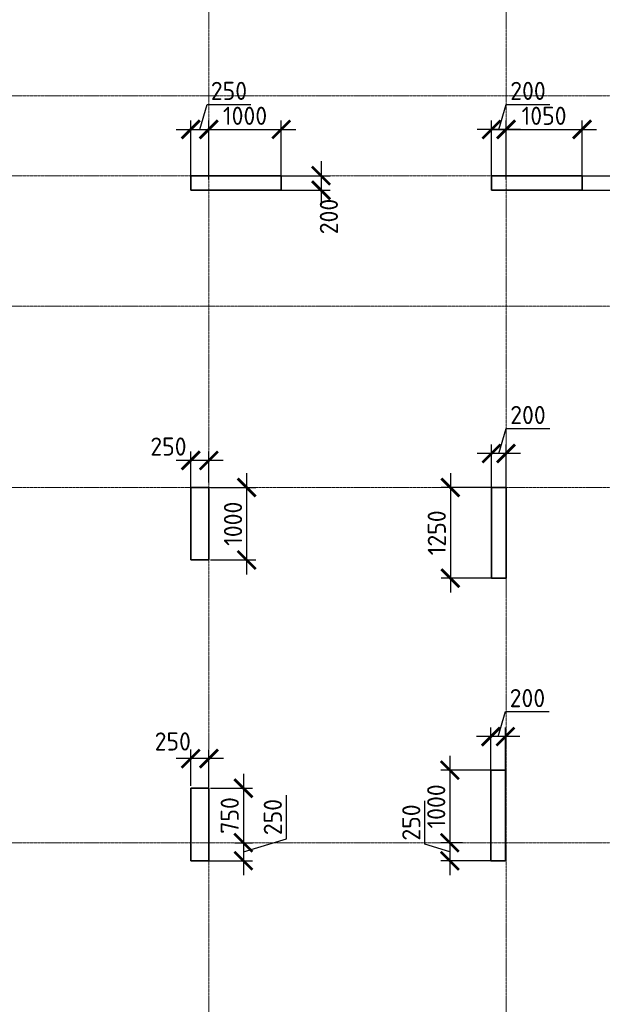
# Model space of a CAD drawing. Header units: millimetres. Extents: x 263826 to 1718326, y -423071 to 70137.
# Tile 97 of 256: x 439699 to 447736, y -183355 to -169773. Entities that reach past the tile are written whole.
import ezdxf

# ---------------------------------------------------------------- set-up
doc = ezdxf.new("R2010")
doc.units = ezdxf.units.MM
doc.linetypes.add('______5', pattern=[1100, 800, -100, 100, -100])
doc.linetypes.add('осевая', pattern=[50.8, 31.75, -6.35, 6.35, -6.35])
doc.layers.add('Колонна_ бетон', color=7, linetype='Continuous', lineweight=50, true_color=0xb4b496)
for name, color, linetype, lineweight in [('Оси', 40, '______5', 18), ('размер', 1, 'Continuous', 25), ('РАЗМЕРЫ', 1, 'Continuous', 9)]:
    doc.layers.add(name, color=color, linetype=linetype, lineweight=lineweight)
doc.styles.add('GOST-2.304_Type-B', font='GOST_Common.ttf')
doc.dimstyles.new('СПДС', dxfattribs={"dimscale": 100, "dimtxt": 2.5, "dimasz": 2.5, "dimexe": 1.25, "dimexo": 0, "dimtad": 1, "dimdec": 0, "dimtxsty": 'GOST-2.304_Type-B', "dimblk": 'ARCHTICK', "dimcen": 2.5, "dimdle": 2, "dimadec": 0, "dimazin": 2, "dimtfac": 0.75, "dimtdec": 0, "dimtmove": 1, "dimatfit": 3, "dimfxl": 1, "dimtolj": 1, "dimarcsym": 1})

# ---------------------------------------------------------------- blocks, each defined once
blk = doc.blocks.new('_ArchTick')
at = {"color": 0, "linetype": 'ByBlock', "const_width": 0.15}
blk.add_lwpolyline([(-0.5, -0.5), (0.5, 0.5)], dxfattribs=at)
blk = doc.blocks.new('*D638')
at = {"layer": 'DEFPOINTS', "color": 0, "lineweight": 0, "transparency": 16777216}
for p in [(442308, -171287), (442058, -171976), (442308, -171976)]:
    blk.add_point(p, dxfattribs=at)
at = {"layer": 'РАЗМЕРЫ', "color": 0, "lineweight": -2, "transparency": 16777216}
for p, q in [((442183, -171287), (442286, -170943)), ((442286, -170943), (442886, -170943)), ((442058, -171976), (442058, -171162)), ((442308, -171976), (442308, -171162)), ((441858, -171287), (442508, -171287))]:
    blk.add_line(p, q, dxfattribs=at)
at = {"layer": 'РАЗМЕРЫ', "color": 0, "lineweight": -2, "transparency": 16777216, "xscale": 250, "yscale": 250, "zscale": 250, "rotation": 180}
blk.add_blockref('_ArchTick', (442058, -171287), dxfattribs=at)
at = {"layer": 'РАЗМЕРЫ', "color": 0, "lineweight": -2, "transparency": 16777216, "xscale": 250, "yscale": 250, "zscale": 250}
blk.add_blockref('_ArchTick', (442308, -171287), dxfattribs=at)
at = {"layer": 'РАЗМЕРЫ', "color": 0, "lineweight": 0, "transparency": 16777216, "insert": (442586, -170755), "char_height": 250, "attachment_point": 5, "style": 'GOST-2.304_Type-B'}
blk.add_mtext('\\A1;250', dxfattribs=at)
blk = doc.blocks.new('*D639')
at = {"layer": 'DEFPOINTS', "color": 0, "lineweight": 0, "transparency": 16777216}
for p in [(443308, -171287), (442308, -171976), (443308, -171976)]:
    blk.add_point(p, dxfattribs=at)
at = {"layer": 'РАЗМЕРЫ', "color": 0, "lineweight": -2, "transparency": 16777216}
for p, q in [((442308, -171976), (442308, -171162)), ((443308, -171976), (443308, -171162)), ((442108, -171287), (443508, -171287))]:
    blk.add_line(p, q, dxfattribs=at)
at = {"layer": 'РАЗМЕРЫ', "color": 0, "lineweight": -2, "transparency": 16777216, "xscale": 250, "yscale": 250, "zscale": 250, "rotation": 180}
blk.add_blockref('_ArchTick', (442308, -171287), dxfattribs=at)
at = {"layer": 'РАЗМЕРЫ', "color": 0, "lineweight": -2, "transparency": 16777216, "xscale": 250, "yscale": 250, "zscale": 250}
blk.add_blockref('_ArchTick', (443308, -171287), dxfattribs=at)
at = {"layer": 'РАЗМЕРЫ', "color": 0, "lineweight": 0, "transparency": 16777216, "insert": (442808, -171099), "char_height": 250, "attachment_point": 5, "style": 'GOST-2.304_Type-B'}
blk.add_mtext('\\A1;1000', dxfattribs=at)
blk = doc.blocks.new('*D640')
at = {"layer": 'DEFPOINTS', "color": 0, "lineweight": 0, "transparency": 16777216}
for p in [(446208, -171287), (446208, -171976), (446408, -171976)]:
    blk.add_point(p, dxfattribs=at)
at = {"layer": 'РАЗМЕРЫ', "color": 0, "lineweight": -2, "transparency": 16777216}
for p, q in [((446308, -171287), (446411, -170943)), ((446411, -170943), (447011, -170943)), ((446208, -171976), (446208, -171162)), ((446408, -171976), (446408, -171162)), ((446608, -171287), (446008, -171287))]:
    blk.add_line(p, q, dxfattribs=at)
at = {"layer": 'РАЗМЕРЫ', "color": 0, "lineweight": -2, "transparency": 16777216, "xscale": 250, "yscale": 250, "zscale": 250, "rotation": 180}
blk.add_blockref('_ArchTick', (446208, -171287), dxfattribs=at)
at = {"layer": 'РАЗМЕРЫ', "color": 0, "lineweight": -2, "transparency": 16777216, "xscale": 250, "yscale": 250, "zscale": 250}
blk.add_blockref('_ArchTick', (446408, -171287), dxfattribs=at)
at = {"layer": 'РАЗМЕРЫ', "color": 0, "lineweight": 0, "transparency": 16777216, "insert": (446711, -170755), "char_height": 250, "attachment_point": 5, "style": 'GOST-2.304_Type-B'}
blk.add_mtext('\\A1;200', dxfattribs=at)
blk = doc.blocks.new('*D641')
at = {"layer": 'DEFPOINTS', "color": 0, "lineweight": 0, "transparency": 16777216}
for p in [(447458, -171287), (446408, -171844), (447458, -171976, -360)]:
    blk.add_point(p, dxfattribs=at)
at = {"layer": 'РАЗМЕРЫ', "color": 0, "lineweight": -2, "transparency": 16777216}
for p, q in [((446408, -171844), (446408, -171162)), ((447458, -171976), (447458, -171162)), ((446208, -171287), (447658, -171287))]:
    blk.add_line(p, q, dxfattribs=at)
at = {"layer": 'РАЗМЕРЫ', "color": 0, "lineweight": -2, "transparency": 16777216, "xscale": 250, "yscale": 250, "zscale": 250, "rotation": 180}
blk.add_blockref('_ArchTick', (446408, -171287), dxfattribs=at)
at = {"layer": 'РАЗМЕРЫ', "color": 0, "lineweight": -2, "transparency": 16777216, "xscale": 250, "yscale": 250, "zscale": 250}
blk.add_blockref('_ArchTick', (447458, -171287), dxfattribs=at)
at = {"layer": 'РАЗМЕРЫ', "color": 0, "lineweight": 0, "transparency": 16777216, "insert": (446933, -171099), "char_height": 250, "attachment_point": 5, "style": 'GOST-2.304_Type-B'}
blk.add_mtext('\\A1;1050', dxfattribs=at)
blk = doc.blocks.new('*D642')
at = {"layer": 'DEFPOINTS', "color": 0, "lineweight": 0, "transparency": 16777216}
for p in [(447458, -171926), (447458, -172126), (448077, -172126)]:
    blk.add_point(p, dxfattribs=at)
at = {"layer": 'РАЗМЕРЫ', "color": 0, "lineweight": -2, "transparency": 16777216}
for p, q in [((448077, -171726), (448077, -172326)), ((447458, -171926), (448202, -171926)), ((448077, -172026), (448399, -172343)), ((447458, -172126), (448202, -172126)), ((448399, -172343), (448399, -172943))]:
    blk.add_line(p, q, dxfattribs=at)
at = {"layer": 'РАЗМЕРЫ', "color": 0, "lineweight": -2, "transparency": 16777216, "xscale": 250, "yscale": 250, "zscale": 250}
for p, rotation in [((448077, -171926), 90), ((448077, -172126), 270)]:
    blk.add_blockref('_ArchTick', p, dxfattribs=dict(at, rotation=rotation))
at = {"layer": 'РАЗМЕРЫ', "color": 0, "lineweight": 0, "transparency": 16777216, "insert": (448211, -172643), "char_height": 250, "attachment_point": 5, "rotation": 90, "style": 'GOST-2.304_Type-B'}
blk.add_mtext('\\A1;200', dxfattribs=at)
blk = doc.blocks.new('*D643')
at = {"layer": 'DEFPOINTS', "color": 0, "lineweight": 0, "transparency": 16777216}
for p in [(443243, -171925, -360), (443308, -172125, -360), (443857, -172125)]:
    blk.add_point(p, dxfattribs=at)
at = {"layer": 'РАЗМЕРЫ', "color": 0, "lineweight": -2, "transparency": 16777216}
for p, q in [((443857, -171725), (443857, -172325)), ((443243, -171925), (443982, -171925)), ((443308, -172125), (443982, -172125))]:
    blk.add_line(p, q, dxfattribs=at)
at = {"layer": 'РАЗМЕРЫ', "color": 0, "lineweight": -2, "transparency": 16777216, "xscale": 250, "yscale": 250, "zscale": 250}
for p, rotation in [((443857, -171925), 90), ((443857, -172125), 270)]:
    blk.add_blockref('_ArchTick', p, dxfattribs=dict(at, rotation=rotation))
at = {"layer": 'РАЗМЕРЫ', "color": 0, "lineweight": 0, "transparency": 16777216, "insert": (443964, -172488), "char_height": 250, "attachment_point": 5, "rotation": 90, "style": 'GOST-2.304_Type-B'}
blk.add_mtext('\\A1;200', dxfattribs=at)
blk = doc.blocks.new('*D653')
at = {"layer": 'DEFPOINTS', "color": 0, "lineweight": 0, "transparency": 16777216}
for p in [(446208, -175757), (446208, -176276), (446408, -176276)]:
    blk.add_point(p, dxfattribs=at)
at = {"layer": 'РАЗМЕРЫ', "color": 0, "lineweight": -2, "transparency": 16777216}
for p, q in [((446308, -175757), (446411, -175413)), ((446411, -175413), (447011, -175413)), ((446208, -176276), (446208, -175632)), ((446408, -176276), (446408, -175632)), ((446608, -175757), (446008, -175757))]:
    blk.add_line(p, q, dxfattribs=at)
at = {"layer": 'РАЗМЕРЫ', "color": 0, "lineweight": -2, "transparency": 16777216, "xscale": 250, "yscale": 250, "zscale": 250, "rotation": 180}
blk.add_blockref('_ArchTick', (446208, -175757), dxfattribs=at)
at = {"layer": 'РАЗМЕРЫ', "color": 0, "lineweight": -2, "transparency": 16777216, "xscale": 250, "yscale": 250, "zscale": 250}
blk.add_blockref('_ArchTick', (446408, -175757), dxfattribs=at)
at = {"layer": 'РАЗМЕРЫ', "color": 0, "lineweight": 0, "transparency": 16777216, "insert": (446711, -175226), "char_height": 250, "attachment_point": 5, "style": 'GOST-2.304_Type-B'}
blk.add_mtext('\\A1;200', dxfattribs=at)
blk = doc.blocks.new('*D654')
at = {"layer": 'DEFPOINTS', "color": 0, "lineweight": 0, "transparency": 16777216}
for p in [(446308, -176226, -360), (445640, -177476), (446308, -177476, -360)]:
    blk.add_point(p, dxfattribs=at)
at = {"layer": 'РАЗМЕРЫ', "color": 0, "lineweight": -2, "transparency": 16777216}
for p, q in [((445640, -176026), (445640, -177676)), ((446308, -176226), (445515, -176226)), ((446308, -177476), (445515, -177476))]:
    blk.add_line(p, q, dxfattribs=at)
at = {"layer": 'РАЗМЕРЫ', "color": 0, "lineweight": -2, "transparency": 16777216, "xscale": 250, "yscale": 250, "zscale": 250}
for p, rotation in [((445640, -176226), 90), ((445640, -177476), 270)]:
    blk.add_blockref('_ArchTick', p, dxfattribs=dict(at, rotation=rotation))
at = {"layer": 'РАЗМЕРЫ', "color": 0, "lineweight": 0, "transparency": 16777216, "insert": (445453, -176851), "char_height": 250, "attachment_point": 5, "rotation": 90, "style": 'GOST-2.304_Type-B'}
blk.add_mtext('\\A1;1250', dxfattribs=at)
blk = doc.blocks.new('*D616')
at = {"layer": 'DEFPOINTS', "color": 0, "transparency": 16777216}
for p in [(442333, -176226), (442333, -177226), (442830, -177226)]:
    blk.add_point(p, dxfattribs=at)
at = {"layer": 'размер', "color": 0, "lineweight": -2, "transparency": 16777216}
for p, q in [((442830, -176026), (442830, -177426)), ((442333, -176226), (442955, -176226)), ((442333, -177226), (442955, -177226))]:
    blk.add_line(p, q, dxfattribs=at)
at = {"layer": 'размер', "color": 0, "lineweight": -2, "transparency": 16777216, "xscale": 250, "yscale": 250, "zscale": 250}
for p, rotation in [((442830, -176226), 90), ((442830, -177226), 270)]:
    blk.add_blockref('_ArchTick', p, dxfattribs=dict(at, rotation=rotation))
at = {"layer": 'размер', "color": 0, "transparency": 16777216, "insert": (442642, -176726), "char_height": 250, "attachment_point": 5, "rotation": 90, "style": 'GOST-2.304_Type-B'}
blk.add_mtext('\\A1;1000', dxfattribs=at)
blk = doc.blocks.new('*D681')
at = {"layer": 'DEFPOINTS', "color": 0, "lineweight": 0, "transparency": 16777216}
for p in [(446200, -179662), (446200, -180180), (446400, -180180)]:
    blk.add_point(p, dxfattribs=at)
at = {"layer": 'РАЗМЕРЫ', "color": 0, "lineweight": -2, "transparency": 16777216}
for p, q in [((446300, -179662), (446403, -179318)), ((446403, -179318), (447003, -179318)), ((446200, -180180), (446200, -179537)), ((446400, -180180), (446400, -179537)), ((446600, -179662), (446000, -179662))]:
    blk.add_line(p, q, dxfattribs=at)
at = {"layer": 'РАЗМЕРЫ', "color": 0, "lineweight": -2, "transparency": 16777216, "xscale": 250, "yscale": 250, "zscale": 250, "rotation": 180}
blk.add_blockref('_ArchTick', (446200, -179662), dxfattribs=at)
at = {"layer": 'РАЗМЕРЫ', "color": 0, "lineweight": -2, "transparency": 16777216, "xscale": 250, "yscale": 250, "zscale": 250}
blk.add_blockref('_ArchTick', (446400, -179662), dxfattribs=at)
at = {"layer": 'РАЗМЕРЫ', "color": 0, "lineweight": 0, "transparency": 16777216, "insert": (446703, -179131), "char_height": 250, "attachment_point": 5, "style": 'GOST-2.304_Type-B'}
blk.add_mtext('\\A1;200', dxfattribs=at)
blk = doc.blocks.new('*D682')
at = {"layer": 'DEFPOINTS', "color": 0, "lineweight": 0, "transparency": 16777216}
for p in [(446288, -180125, -360), (445632, -181126), (445808, -181126, -160)]:
    blk.add_point(p, dxfattribs=at)
at = {"layer": 'РАЗМЕРЫ', "color": 0, "lineweight": -2, "transparency": 16777216}
for p, q in [((445632, -179925), (445632, -181326)), ((446288, -180125), (445507, -180125)), ((445808, -181126), (445507, -181126))]:
    blk.add_line(p, q, dxfattribs=at)
at = {"layer": 'РАЗМЕРЫ', "color": 0, "lineweight": -2, "transparency": 16777216, "xscale": 250, "yscale": 250, "zscale": 250}
for p, rotation in [((445632, -180125), 90), ((445632, -181126), 270)]:
    blk.add_blockref('_ArchTick', p, dxfattribs=dict(at, rotation=rotation))
at = {"layer": 'РАЗМЕРЫ', "color": 0, "lineweight": 0, "transparency": 16777216, "insert": (445445, -180625), "char_height": 250, "attachment_point": 5, "rotation": 90, "style": 'GOST-2.304_Type-B'}
blk.add_mtext('\\A1;1000', dxfattribs=at)
blk = doc.blocks.new('*D683')
at = {"layer": 'DEFPOINTS', "color": 0, "transparency": 16777216}
for p in [(442333, -180375), (442661, -181126, 160), (442785, -181126)]:
    blk.add_point(p, dxfattribs=at)
at = {"layer": 'размер', "color": 0, "lineweight": -2, "transparency": 16777216}
for p, q in [((442785, -180175), (442785, -181326)), ((442333, -180375), (442910, -180375)), ((442661, -181126), (442910, -181126))]:
    blk.add_line(p, q, dxfattribs=at)
at = {"layer": 'размер', "color": 0, "lineweight": -2, "transparency": 16777216, "xscale": 250, "yscale": 250, "zscale": 250}
for p, rotation in [((442785, -180375), 90), ((442785, -181126), 270)]:
    blk.add_blockref('_ArchTick', p, dxfattribs=dict(at, rotation=rotation))
at = {"layer": 'размер', "color": 0, "transparency": 16777216, "insert": (442597, -180750), "char_height": 250, "attachment_point": 5, "rotation": 90, "style": 'GOST-2.304_Type-B'}
blk.add_mtext('\\A1;750', dxfattribs=at)
blk = doc.blocks.new('*D684')
at = {"layer": 'DEFPOINTS', "color": 0, "transparency": 16777216}
for p in [(442058, -179966), (442058, -180341), (442309, -180425)]:
    blk.add_point(p, dxfattribs=at)
at = {"layer": 'размер', "color": 0, "lineweight": -2, "transparency": 16777216}
for p, q in [((442058, -180341), (442058, -179841)), ((442309, -180425), (442309, -179841)), ((442509, -179966), (441858, -179966))]:
    blk.add_line(p, q, dxfattribs=at)
at = {"layer": 'размер', "color": 0, "lineweight": -2, "transparency": 16777216, "xscale": 250, "yscale": 250, "zscale": 250, "rotation": 180}
blk.add_blockref('_ArchTick', (442058, -179966), dxfattribs=at)
at = {"layer": 'размер', "color": 0, "lineweight": -2, "transparency": 16777216, "xscale": 250, "yscale": 250, "zscale": 250}
blk.add_blockref('_ArchTick', (442309, -179966), dxfattribs=at)
at = {"layer": 'размер', "color": 0, "transparency": 16777216, "insert": (441811, -179729), "char_height": 250, "attachment_point": 5, "style": 'GOST-2.304_Type-B'}
blk.add_mtext('\\A1;250', dxfattribs=at)
blk = doc.blocks.new('*D690')
at = {"layer": 'DEFPOINTS', "color": 0, "transparency": 16777216}
for p in [(442661, -181126, -560), (442310, -181375, -560), (442785, -181375)]:
    blk.add_point(p, dxfattribs=at)
at = {"layer": 'размер', "color": 0, "lineweight": -2, "transparency": 16777216}
for p, q in [((443378, -181072), (443378, -180472)), ((442785, -180926), (442785, -181575)), ((442661, -181126), (442910, -181126)), ((442785, -181250), (443378, -181072)), ((442310, -181375), (442910, -181375))]:
    blk.add_line(p, q, dxfattribs=at)
at = {"layer": 'размер', "color": 0, "lineweight": -2, "transparency": 16777216, "xscale": 250, "yscale": 250, "zscale": 250}
for p, rotation in [((442785, -181126), 90), ((442785, -181375), 270)]:
    blk.add_blockref('_ArchTick', p, dxfattribs=dict(at, rotation=rotation))
at = {"layer": 'размер', "color": 0, "transparency": 16777216, "insert": (443191, -180772), "char_height": 250, "attachment_point": 5, "rotation": 90, "style": 'GOST-2.304_Type-B'}
blk.add_mtext('\\A1;250', dxfattribs=at)
blk = doc.blocks.new('*D691')
at = {"layer": 'DEFPOINTS', "color": 0, "lineweight": 0, "transparency": 16777216}
for p in [(445808, -181126, -560), (445632, -181375), (446200, -181375, -760)]:
    blk.add_point(p, dxfattribs=at)
at = {"layer": 'РАЗМЕРЫ', "color": 0, "lineweight": -2, "transparency": 16777216}
for p, q in [((445288, -181147), (445288, -180547)), ((445632, -180926), (445632, -181575)), ((445632, -181250), (445288, -181147)), ((445808, -181126), (445507, -181126)), ((446200, -181375), (445507, -181375))]:
    blk.add_line(p, q, dxfattribs=at)
at = {"layer": 'РАЗМЕРЫ', "color": 0, "lineweight": -2, "transparency": 16777216, "xscale": 250, "yscale": 250, "zscale": 250}
for p, rotation in [((445632, -181126), 90), ((445632, -181375), 270)]:
    blk.add_blockref('_ArchTick', p, dxfattribs=dict(at, rotation=rotation))
at = {"layer": 'РАЗМЕРЫ', "color": 0, "lineweight": 0, "transparency": 16777216, "insert": (445101, -180847), "char_height": 250, "attachment_point": 5, "rotation": 90, "style": 'GOST-2.304_Type-B'}
blk.add_mtext('\\A1;250', dxfattribs=at)
blk = doc.blocks.new('оси2')
at = {"layer": 'Оси', "color": 16, "linetype": 'осевая', "lineweight": 0, "ltscale": 0.5, "transparency": 33554687}
for p, q in [((983645.5, 5465.4), (983645.8, -20755.1)), ((987745.5, 5465.4), (987745.5, -20739.3)), ((979200, -4392.9), (1032582.1, -4392.9)), ((979200, -5492.9), (1032582.1, -5492.9)), ((979200, -7292.9), (1032582.1, -7292.9)), ((979200, -9792.9), (1032582.1, -9792.9)), ((979200, -14692.9), (1032582.1, -14692.9))]:
    blk.add_line(p, q, dxfattribs=at)
blk = doc.blocks.new('*D1047')
at = {"layer": 'DEFPOINTS', "color": 0, "transparency": 16777216}
for p in [(442058, -175853), (442058, -176238, -200), (442308, -176156)]:
    blk.add_point(p, dxfattribs=at)
at = {"layer": 'размер', "color": 0, "lineweight": -2, "transparency": 16777216}
for p, q in [((442058, -176238), (442058, -175728)), ((442308, -176156), (442308, -175728)), ((442508, -175853), (441858, -175853))]:
    blk.add_line(p, q, dxfattribs=at)
at = {"layer": 'размер', "color": 0, "lineweight": -2, "transparency": 16777216, "xscale": 250, "yscale": 250, "zscale": 250, "rotation": 180}
blk.add_blockref('_ArchTick', (442058, -175853), dxfattribs=at)
at = {"layer": 'размер', "color": 0, "lineweight": -2, "transparency": 16777216, "xscale": 250, "yscale": 250, "zscale": 250}
blk.add_blockref('_ArchTick', (442308, -175853), dxfattribs=at)
at = {"layer": 'размер', "color": 0, "transparency": 16777216, "insert": (441751, -175661), "char_height": 250, "attachment_point": 5, "style": 'GOST-2.304_Type-B'}
blk.add_mtext('\\A1;250', dxfattribs=at)

msp = doc.modelspace()

# ---------------------------------------------------------------- linework, layer by layer
at = {"layer": 'Колонна_ бетон', "color": 180, "linetype": 'Continuous', "lineweight": 35, "transparency": 33554687}
for p, q in [((442057.88943, -172125.56589, -200), (442057.88943, -171925.56589, -200)), ((443307.8894, -171925.56589, -200), (442057.88943, -171925.56589, -200)), ((443307.8894, -172125.56589, -200), (443307.8894, -171925.56589, -200)), ((446207.8894, -172125.56589, -200), (446207.8894, -171925.56589, -200)), ((446207.8894, -171925.56589, -200), (447457.88937, -171925.56589, -200)), ((447457.88937, -171925.56589, -200), (447457.88937, -172125.56589, -200)), ((443307.8894, -172125.56589, -200), (442057.88943, -172125.56589, -200)), ((447457.88937, -172125.56589, -200), (446207.8894, -172125.56589, -200)), ((442057.99138, -177225.56526), (442057.99138, -176225.5653)), ((442057.99138, -176225.5653), (442308.17652, -176225.56589, -360)), ((442308.17652, -176225.5653, -200), (442308.17652, -177225.56526, -200)), ((446207.88943, -177475.56592, -200), (446207.88943, -176225.56595, -200)), ((446207.88943, -176225.56595, -200), (446407.88943, -176225.56595, -200)), ((446407.88943, -177475.56592, -200), (446407.88943, -176225.56595, -200)), ((442308.18839, -177225.56526), (442057.99138, -177225.56526)), ((446207.88943, -177475.56592, -200), (446407.88943, -177475.56592, -200)), ((446199.903, -181375.39189, -759.99999), (446199.903, -180125.39192, -759.99999)), ((446199.903, -180125.39192, -759.99999), (446399.903, -180125.39192, -759.99999)), ((446399.903, -181375.39189, -759.99999), (446399.903, -180125.39192, -759.99999)), ((442058.23183, -181375.39191, -559.99999), (442058.23183, -180375.39195, -559.99999)), ((442058.23453, -180375.39266, -559.99999), (442308.52136, -180375.39192, -559.99999)), ((442308.23419, -181375.39189, -559.99999), (442308.23419, -180375.39192, -559.99999)), ((442058.23419, -181375.39189, -559.99999), (442310.4171, -181375.39217, -559.99999)), ((446199.903, -181375.39189, -759.99999), (446399.903, -181375.39189, -759.99999))]:
    msp.add_line(p, q, dxfattribs=at)
at = {"layer": 'РАЗМЕРЫ', "color": 1}
msp.add_line((442337.63251, -176225.56589, -360), (441998.41699, -176225.56589, -360), dxfattribs=at)

# ---------------------------------------------------------------- block references
at = {"layer": 'РАЗМЕРЫ'}
msp.add_blockref('оси2', (-541337.52151, -166432.68432, -1119.99999), dxfattribs=at)

# ---------------------------------------------------------------- dimensions: what is measured, and where the dimension line sits
at = {"layer": 'размер', "color": 146, "true_color": 0x006272}
for base, p1, p2, picture, middle in [((442058.14104, -175853.44659, -1119.99999), (442308.17663, -176155.81523, -1119.99999), (442058.14104, -176237.70157, -1319.99999), '*D1047', (441750.74991, -175848.7992, -1119.99999)), ((442058.23183, -179966.16148, -719.99999), (442308.52136, -180425.39192, -719.99999), (442058.23183, -180341.16148, -719.99999), '*D684', (441811.45241, -179916.28633, -719.99999))]:
    dim = msp.add_linear_dim(base=base, p1=p1, p2=p2, dimstyle='СПДС', dxfattribs=at)
    dim.commit()
    dim.dimension.update_dxf_attribs({"geometry": picture, "text_midpoint": middle, "dimtype": 160})
for base, p1, p2, picture, middle in [((442829.5981, -177225.56586, -360), (442333.03957, -176225.56589, -360), (442333.03957, -177225.56586, -360), '*D616', (442642.0981, -176725.56587, -360)), ((442784.60442, -181125.56589, -719.99999), (442333.38433, -180375.39192, -719.99999), (442661.36368, -181125.56589, -559.99999), '*D683', (442597.10442, -180750.4789, -719.99999)), ((442784.60442, -181375.39217), (442661.36368, -181125.56589, -559.99999), (442310.4171, -181375.39217, -559.99999), '*D690', (443190.85442, -181009.85403))]:
    dim = msp.add_linear_dim(base=base, p1=p1, p2=p2, angle=90, dimstyle='СПДС', dxfattribs=at)
    dim.commit()
    dim.dimension.update_dxf_attribs({"geometry": picture, "text_midpoint": middle})
at = {"layer": 'РАЗМЕРЫ', "color": 146, "lineweight": 0, "true_color": 0x006272}
for base, p1, p2, picture, middle in [((442307.89181, -171286.7446), (442058.04568, -171975.56082), (442307.89181, -171975.56654), '*D638', (442348.59374, -170755.4946)), ((446208.03957, -171286.7446), (446407.89181, -171975.56654), (446208.03957, -171975.56082), '*D640', (446473.59069, -170755.4946)), ((443308.03957, -171286.7446), (442307.89181, -171975.56654), (443308.03957, -171975.56082), '*D639', (442807.96569, -171099.2446)), ((447458.04568, -171286.7446), (446407.89181, -171844.2446), (447458.04568, -171975.56654, -360), '*D641', (446932.96874, -171099.2446)), ((446208.03957, -175757.2446), (446408.03957, -176275.56692), (446208.03957, -176275.56692), '*D653', (446473.66457, -175225.9946)), ((446200.05314, -179662.07056, -559.99999), (446400.05314, -180180.39289, -559.99999), (446200.05314, -180180.39289, -559.99999), '*D681', (446465.67814, -179130.82056, -559.99999))]:
    dim = msp.add_linear_dim(base=base, p1=p1, p2=p2, dimstyle='СПДС', override={"dimtofl": 0}, dxfattribs=at)
    dim.commit()
    dim.dimension.update_dxf_attribs({"geometry": picture, "text_midpoint": middle})
for base, p1, p2, picture, middle in [((443856.60989, -172125.22204), (443243.10989, -171925.22204, -360), (443308.03957, -172125.22204, -360), '*D643', (444151.78094, -172487.86452)), ((448077.10989, -172125.56017), (447458.04568, -171925.56589), (447458.04568, -172125.56017), '*D642', (448398.56597, -172405.2856))]:
    dim = msp.add_linear_dim(base=base, p1=p1, p2=p2, angle=90, dimstyle='СПДС', override={"dimtofl": 0}, dxfattribs=at)
    dim.commit()
    dim.dimension.update_dxf_attribs({"geometry": picture, "text_midpoint": middle, "dimtype": 160})
for base, p1, p2, picture, middle in [((445640.10989, -177475.56595, 160), (446308.03957, -176225.56595, -200), (446308.03957, -177475.56595, -200), '*D654', (445452.60989, -176850.56595, 160)), ((445632.12346, -181125.56589, -399.99999), (446287.95999, -180125.39192, -759.99999), (445807.61212, -181125.56589, -559.99999), '*D682', (445444.62346, -180625.4789, -399.99999)), ((445632.12346, -181375.39189), (445807.61212, -181125.56589, -559.99999), (446199.903, -181375.39189, -759.99999), '*D691', (445100.87346, -181084.85389))]:
    dim = msp.add_linear_dim(base=base, p1=p1, p2=p2, angle=90, dimstyle='СПДС', override={"dimtofl": 0}, dxfattribs=at)
    dim.commit()
    dim.dimension.update_dxf_attribs({"geometry": picture, "text_midpoint": middle})

doc.saveas('drawing.dxf')
